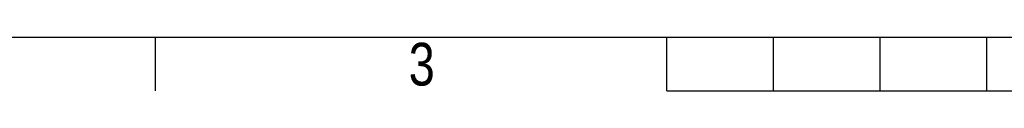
# Model space of a CAD drawing. Header units: millimetres. Extents: x 0 to 420, y 0 to 297.
# Tile 2 of 62: x 95 to 191, y 0 to 5. Entities that reach past the tile are written whole.
import ezdxf

# ---------------------------------------------------------------- set-up
doc = ezdxf.new("R2010")
doc.units = ezdxf.units.MM
doc.layers.add('CARTIGLIO', color=140, linetype='Continuous')
doc.styles.add('SLDTEXTSTYLE2', font='TXT', dxfattribs={"width": 0.821468})

msp = doc.modelspace()

# ---------------------------------------------------------------- linework, layer by layer
at = {"layer": 'CARTIGLIO', "linetype": 'Continuous'}
for p, q in [((5.18012, 5.171), (414.8274, 5.171)), ((108.66444, -0.00321), (108.66444, 5.171)), ((158.2616, -0.00321), (158.2616, 5.171)), ((168.61003, -0.00321), (168.61003, 5.171)), ((178.95846, -0.00321), (178.95846, 5.171)), ((189.30689, -0.00321), (189.30689, 5.171)), ((158.2616, -0.00321), (261.74592, -0.00321))]:
    msp.add_line(p, q, dxfattribs=at)

# ---------------------------------------------------------------- texts
at = {"layer": 'CARTIGLIO', "insert": (134.49186, 4.63707), "char_height": 4.13937, "attachment_point": 2, "style": 'SLDTEXTSTYLE2'}
msp.add_mtext('3', dxfattribs=at)

doc.saveas('drawing.dxf')
